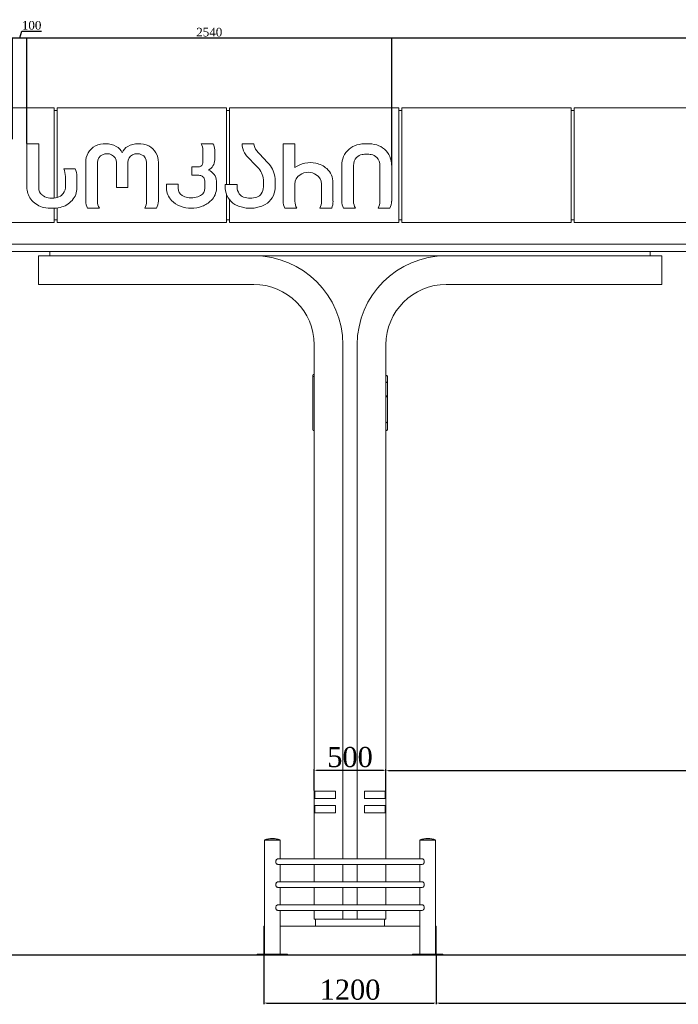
# Model space of a CAD drawing. Header units: feet. Extents: x 1854913 to 1946563, y 4620140 to 4662762.
# Tile 8 of 21: x 1904558 to 1909144, y 4620261 to 4627118. Entities that reach past the tile are written whole.
import ezdxf

# ---------------------------------------------------------------- set-up
doc = ezdxf.new("R2010")
doc.units = ezdxf.units.FT
doc.header["$MEASUREMENT"] = 0
doc.header["$PDMODE"] = 98
doc.header["$PDSIZE"] = 0.3
doc.styles.get("Standard").update_dxf_attribs({"font": 'times.ttf'})
doc.dimstyles.new('ISO-25', dxfattribs={"dimscale": 7, "dimtxt": 20, "dimasz": 2.5, "dimexe": 1.25, "dimexo": 0.625, "dimgap": 3, "dimtad": 1, "dimdec": 0, "dimtxsty": 'Standard', "dimcen": 2.5, "dimadec": 0, "dimazin": 0, "dimtfac": 1, "dimtdec": 0, "dimtmove": 0, "dimatfit": 3, "dimfxl": 1.25, "dimarcsym": 0})

# ---------------------------------------------------------------- blocks, each defined once
blk = doc.blocks.new('A$C22b4107f')
at = {"color": 0, "linetype": 'Continuous', "lineweight": 0, "extrusion": (0, 1, 0)}
for p, q in [((-27505, -4031.2), (-27030.1, -4031.2)), ((-27030.1, -4659.3), (-27030.1, -4031.2)), ((-27010.1, -4031.2), (-27010.1, -4655.8)), ((-27010.1, -4031.2), (-25830.1, -4031.2)), ((-25830.1, -4564.3), (-25830.1, -4031.2)), ((-25810.1, -4031.2), (-25810.1, -4564.3)), ((-25810.1, -4031.2), (-24630.1, -4031.2)), ((-24630.1, -4831.2), (-24630.1, -4031.2)), ((-24610.1, -4031.2), (-24610.1, -4831.2)), ((-24610.1, -4031.2), (-23430.1, -4031.2)), ((-23430.1, -4831.2), (-23430.1, -4031.2)), ((-23410.1, -4031.2), (-23410.1, -4831.2)), ((-23410.1, -4031.2), (-22230.1, -4031.2)), ((-27030.1, -4051.2), (-27010.1, -4051.2)), ((-25830.1, -4051.2), (-25810.1, -4051.2)), ((-24630.1, -4051.2), (-24610.1, -4051.2)), ((-23430.1, -4051.2), (-23410.1, -4051.2)), ((-27137.5, -4281.2), (-27220.1, -4281.2)), ((-27220.1, -4281.2), (-27220.1, -4594.5)), ((-27137.5, -4587.7), (-27137.5, -4281.2)), ((-25924.6, -4281.2), (-26006.8, -4281.2)), ((-25639, -4281.2), (-25720.7, -4281.2)), ((-25353.8, -4281.2), (-25436, -4281.2)), ((-25436, -4281.2), (-25436, -4680.5)), ((-25353.8, -4447.1), (-25353.8, -4281.2)), ((-25994.6, -4325.6), (-25994.6, -4413.7)), ((-25912.4, -4394.3), (-25912.4, -4323.9)), ((-26884, -4456.3), (-26963.4, -4456.3)), ((-26810.2, -4412.4), (-26810.2, -4680.5)), ((-26728, -4681.9), (-26728, -4412.4)), ((-26596.7, -4412.4), (-26596.7, -4586.1)), ((-26517.7, -4586.1), (-26517.7, -4412.4)), ((-26386.4, -4412.4), (-26386.4, -4681.9)), ((-26304.2, -4680.5), (-26304.2, -4412.4)), ((-26018.8, -4441.4), (-26072.3, -4441.4)), ((-26072.3, -4441.4), (-26072.3, -4501.5)), ((-25027.7, -4433.8), (-25027.7, -4680.5)), ((-24945.6, -4681.9), (-24945.6, -4433.8)), ((-24762.2, -4433.8), (-24762.2, -4681.9)), ((-24680.1, -4680.5), (-24680.1, -4433.8)), ((-26952.1, -4508.7), (-26952.1, -4587.7)), ((-26871.3, -4587.7), (-26871.3, -4508.7)), ((-26072.3, -4501.5), (-26023.4, -4501.5)), ((-25491.2, -4592.7), (-25491.2, -4524.1)), ((-26596.7, -4586.1), (-26517.7, -4586.1)), ((-26249, -4563.7), (-26249, -4591.7)), ((-26166.8, -4563.7), (-26249, -4563.7)), ((-26166.8, -4591.7), (-26166.8, -4563.7)), ((-25981.9, -4540.1), (-25981.9, -4591.7)), ((-25899.7, -4591.7), (-25899.7, -4541.9)), ((-25757, -4564.3), (-25838.7, -4564.3)), ((-25838.7, -4564.3), (-25838.7, -4592.7)), ((-25757, -4581.9), (-25757, -4564.3)), ((-25572.9, -4532.3), (-25572.9, -4581.9)), ((-25353.8, -4681.9), (-25353.8, -4562.4)), ((-25168.4, -4562.4), (-25168.4, -4681.9)), ((-25088.7, -4681.9), (-25088.7, -4552.7)), ((-25830.1, -4831.2), (-25830.1, -4635.4)), ((-27030.1, -4831.2), (-27030.1, -4730.8)), ((-27010.1, -4728.9), (-27010.1, -4831.2)), ((-26797.4, -4731.2), (-26715.3, -4731.2)), ((-26399.1, -4731.2), (-26316.9, -4731.2)), ((-25810.1, -4670.5), (-25810.1, -4831.2)), ((-25423.3, -4731.2), (-25341.1, -4731.2)), ((-25179.7, -4731.2), (-25097.5, -4731.2)), ((-25015, -4731.2), (-24932.8, -4731.2)), ((-24775, -4731.2), (-24692.8, -4731.2)), ((-28210.1, -4831.2), (-27030.1, -4831.2)), ((-27030.1, -4811.2), (-27010.1, -4811.2)), ((-27010.1, -4831.2), (-25830.1, -4831.2)), ((-25830.1, -4811.2), (-25810.1, -4811.2)), ((-25810.1, -4831.2), (-24630.1, -4831.2)), ((-24630.1, -4811.2), (-24610.1, -4811.2)), ((-24610.1, -4831.2), (-23430.1, -4831.2)), ((-23430.1, -4811.2), (-23410.1, -4811.2)), ((-23410.1, -4831.2), (-22230.1, -4831.2)), ((-28920.1, -4981.2), (-13120.1, -4981.2)), ((-13120.1, -4981.2), (-28920.1, -4981.2)), ((-28920.1, -5031.2), (-13120.1, -5031.2)), ((-25640.1, -5061.2), (-27140.1, -5061.2)), ((-27140.1, -5061.2), (-27140.1, -5261.2)), ((-27060.1, -5061.2), (-27060.1, -5031.2)), ((-24300.1, -5061.2), (-25640.1, -5061.2)), ((-22800.1, -5061.2), (-24300.1, -5061.2)), ((-22880.1, -5061.2), (-22880.1, -5031.2)), ((-22800.1, -5261.2), (-22800.1, -5061.2)), ((-27140.1, -5261.2), (-25640.1, -5261.2)), ((-24300.1, -5261.2), (-22800.1, -5261.2)), ((-25220.1, -5681.2), (-25220.1, -8791.2)), ((-25020.1, -5681.2), (-25020.1, -9261.2)), ((-24920.1, -9261.2), (-24920.1, -5681.2)), ((-24720.1, -8791.2), (-24720.1, -5681.2)), ((-25230.1, -5909.3), (-25230.1, -5895.6)), ((-25230.1, -5909.3), (-25230.1, -6271.2)), ((-24710.1, -5902.3), (-24710.1, -5948.2)), ((-24710.1, -5948.2), (-24710.1, -6030.9)), ((-24710.1, -6034.6), (-24710.1, -6030.9)), ((-24710.1, -6104.8), (-24710.1, -6034.6)), ((-24710.1, -6227.3), (-24710.1, -6104.8)), ((-24710.1, -6271.2), (-24710.1, -6227.3)), ((-25230.1, -6271.3), (-25230.1, -6271.2)), ((-25220.1, -8841.2), (-25220.1, -8791.2)), ((-25070.1, -8791.2), (-25220.1, -8791.2)), ((-25220.1, -8841.2), (-25070.1, -8841.2)), ((-25220.1, -8841.2), (-25220.1, -8891.2)), ((-25215.1, -8791.2), (-25215.1, -8841.2)), ((-25070.1, -8841.2), (-25070.1, -8791.2)), ((-24720.1, -8791.2), (-24870.1, -8791.2)), ((-24870.1, -8791.2), (-24870.1, -8841.2)), ((-24870.1, -8841.2), (-24720.1, -8841.2)), ((-24725.1, -8791.2), (-24725.1, -8841.2)), ((-24720.1, -8841.2), (-24720.1, -8791.2)), ((-24720.1, -8891.2), (-24720.1, -8841.2)), ((-25220.1, -8891.2), (-25220.1, -8941.2)), ((-25070.1, -8891.2), (-25220.1, -8891.2)), ((-25215.1, -8891.2), (-25215.1, -8941.2)), ((-25070.1, -8941.2), (-25070.1, -8891.2)), ((-24720.1, -8891.2), (-24870.1, -8891.2)), ((-24870.1, -8891.2), (-24870.1, -8941.2)), ((-24725.1, -8891.2), (-24725.1, -8941.2)), ((-24720.1, -8941.2), (-24720.1, -8891.2)), ((-25220.1, -8941.2), (-25070.1, -8941.2)), ((-25220.1, -8941.2), (-25220.1, -9261.2)), ((-24870.1, -8941.2), (-24720.1, -8941.2)), ((-24720.1, -9261.2), (-24720.1, -8941.2)), ((-25566, -9128.2), (-25511, -9128.2)), ((-25566, -9128.2), (-25566, -9129.2)), ((-25566, -9129.2), (-25511, -9129.2)), ((-25566, -9131.2), (-25456, -9131.2)), ((-25566, -9131.2), (-25566, -9926.2)), ((-25563, -9129.2), (-25563, -9131.2)), ((-25511, -9128.2), (-25456, -9128.2)), ((-25511, -9129.2), (-25456, -9129.2)), ((-25459, -9129.2), (-25459, -9131.2)), ((-25456, -9128.2), (-25456, -9129.2)), ((-25456, -9131.2), (-25456, -9261.2)), ((-24429.1, -9128.2), (-24484.1, -9128.2)), ((-24484.1, -9129.2), (-24484.1, -9128.2)), ((-24429.1, -9129.2), (-24484.1, -9129.2)), ((-24374.1, -9131.2), (-24484.1, -9131.2)), ((-24484.1, -9261.2), (-24484.1, -9131.2)), ((-24481.1, -9131.2), (-24481.1, -9129.2)), ((-24374.1, -9128.2), (-24429.1, -9128.2)), ((-24374.1, -9129.2), (-24429.1, -9129.2)), ((-24377.1, -9131.2), (-24377.1, -9129.2)), ((-24374.1, -9129.2), (-24374.1, -9128.2)), ((-24374.1, -9926.2), (-24374.1, -9131.2)), ((-24469.4, -9261.2), (-25470.7, -9261.2)), ((-25470.7, -9301.2), (-24469.4, -9301.2)), ((-25456, -9301.2), (-25456, -9421.2)), ((-25220.1, -9301.2), (-25220.1, -9421.2)), ((-25020.1, -9301.2), (-25020.1, -9421.2)), ((-24920.1, -9421.2), (-24920.1, -9301.2)), ((-24720.1, -9421.2), (-24720.1, -9301.2)), ((-24484.1, -9421.2), (-24484.1, -9301.2)), ((-24469.4, -9421.2), (-25470.7, -9421.2)), ((-25470.7, -9461.2), (-24469.4, -9461.2)), ((-25456, -9461.2), (-25456, -9581.2)), ((-25220.1, -9461.2), (-25220.1, -9581.2)), ((-25020.1, -9461.2), (-25020.1, -9581.2)), ((-24920.1, -9581.2), (-24920.1, -9461.2)), ((-24720.1, -9581.2), (-24720.1, -9461.2)), ((-24484.1, -9581.2), (-24484.1, -9461.2)), ((-24469.4, -9581.2), (-25470.7, -9581.2)), ((-25470.7, -9621.2), (-24469.4, -9621.2)), ((-25456, -9621.2), (-25456, -9926.2)), ((-25220.1, -9621.2), (-25220.1, -9681.2)), ((-25020.1, -9621.2), (-25020.1, -9681.2)), ((-24920.1, -9681.2), (-24920.1, -9621.2)), ((-24720.1, -9681.2), (-24720.1, -9621.2)), ((-24484.1, -9926.2), (-24484.1, -9621.2)), ((-25570.1, -9731.2), (-25566, -9731.2)), ((-25570.1, -9926.2), (-25570.1, -9731.2)), ((-25456, -9731.2), (-24484.1, -9731.2)), ((-25220.1, -9681.2), (-25020.1, -9681.2)), ((-25210.1, -9731.2), (-25210.1, -9681.2)), ((-24920.1, -9681.2), (-25020.1, -9681.2)), ((-24920.1, -9681.2), (-24720.1, -9681.2)), ((-24730.1, -9731.2), (-24730.1, -9681.2)), ((-24374.1, -9731.2), (-24370.1, -9731.2)), ((-24370.1, -9926.2), (-24370.1, -9731.2)), ((-25406, -9926.2), (-25616, -9926.2)), ((-25616, -9931.2), (-25616, -9926.2)), ((-25406, -9931.2), (-25616, -9931.2)), ((-25406, -9931.2), (-25406, -9926.2)), ((-25406, -9931.2), (-24534.1, -9931.2)), ((-24324.1, -9926.2), (-24534.1, -9926.2)), ((-24534.1, -9931.2), (-24534.1, -9926.2)), ((-24324.1, -9931.2), (-24534.1, -9931.2)), ((-24324.1, -9931.2), (-24324.1, -9926.2))]:
    blk.add_line(p, q, dxfattribs=at)
at = {"lineweight": 30}
blk.add_lwpolyline([(-29970.1, -9931.2), (-12070.1, -9931.2)], dxfattribs=at)
at = {"color": 0, "linetype": 'Continuous', "lineweight": 0}
for centre, radius, start, end in [((-26683.6, -4409.2), 126.6, 117.74298, 181.45236), ((-26672.5, -4443.3), 162, 62.34171, 115.62819), ((-26636.5, -4374.5), 84.4, 20.15029, 62.34171), ((-26477.9, -4374.5), 84.4, 117.65829, 159.84971), ((-26441.9, -4443.3), 162, 64.37181, 117.65829), ((-26430.8, -4409.2), 126.6, 358.54764, 62.25702), ((-25993.7, -4324.2), 81.3, 0.16975, 31.84704), ((-25593.8, -4284.8), 127, 178.40989, 208.71003), ((-24877.3, -4431.9), 150.5, 131.40012, 180.73681), ((-24882, -4429.7), 145.7, 106.5035, 130.57044), ((-24854.5, -4558.1), 276.9, 89.88154, 104.41665), ((-24853.3, -4558.1), 276.9, 75.58335, 90.11846), ((-24825.8, -4429.7), 145.7, 49.42956, 73.4965), ((-24830.5, -4431.9), 150.5, 359.26319, 48.59988), ((-25596.7, -4285.9), 123.9, 208.9002, 223.50134), ((-23011.7, -1832.8), 3687.5, 223.50134, 225.11207), ((-26985.6, -4508.7), 114.3, 0, 27.26672), ((-25995.2, -4392.3), 82.9, 298.49367, 358.6635), ((-25677.8, -4543.5), 187.6, 39.44197, 44.39287), ((-25677.8, -4543.5), 187.6, 5.93238, 39.44197), ((-25245.6, -4602.8), 189.6, 78.44618, 124.82171), ((-25239.8, -4574.8), 161, 48.00317, 78.44618), ((-25220, -4552.7), 131.3, 0, 48.00317), ((-25987.9, -4547.4), 88.3, 3.567, 68.61598), ((-27009.6, -4586.4), 138.2, 319.66552, 359.48554), ((-26119.8, -4586.3), 129.3, 182.38596, 223.96049), ((-26021.9, -4588.9), 122.2, 314.4244, 358.66419), ((-25706.5, -4588.3), 132.3, 181.93395, 240.80546), ((-25625.2, -4586.7), 134.1, 299.19454, 357.40305), ((-27066.3, -4578.6), 154.6, 185.89744, 219.55657), ((-27065.6, -4565.4), 163.8, 222.96208, 257.53597), ((-27045.4, -4463.6), 267.6, 258.02213, 282.24363), ((-27024.2, -4567), 162.1, 282.67956, 317.79045), ((-26689, -4677), 121.2, 181.63233, 206.56312), ((-26425.4, -4677), 121.2, 333.43688, 358.36767), ((-26089, -4556.6), 172.1, 223.96049, 248.89181), ((-26075.6, -4522), 209.3, 248.89181, 291.10819), ((-26067.9, -4541.9), 187.9, 291.10819, 314.4244), ((-25665.4, -4514.8), 216.5, 240.80546, 299.19454), ((-25328.6, -4680.5), 107.4, 180, 208.19545), ((-25218, -4684.2), 129.4, 338.69091, 1.01924), ((-24906.5, -4677), 121.2, 181.63233, 206.56312), ((-24801.3, -4677), 121.2, 333.43688, 358.36767), ((-25220.1, -6271.2), 10, 180, 270)]:
    blk.add_arc(centre, radius, start, end, dxfattribs=at)
at = {"color": 0, "linetype": 'Continuous', "lineweight": 0, "extrusion": (0, 0, -1)}
for centre, radius, start, end in [((26078.6, -4325), 84.1, 148.6662, 180.41252), ((25561.5, -4279.9), 77.5, 318.39594, 359.0027), ((26669.9, -4410.9), 58.2, 358.55515, 66.08102), ((26661.8, -4429.1), 78, 66.08102, 113.91898), ((26656.7, -4411.6), 60, 116.17785, 180.77983), ((26457.7, -4411.6), 60, 359.22017, 63.82215), ((26452.6, -4429.1), 78, 66.08102, 113.91898), ((26444.5, -4410.9), 58.2, 113.91898, 181.44485), ((23774.6, -2680.2), 2475.8, 315.60713, 318.1715), ((24867.4, -4431.5), 78.2, 358.31682, 43.6773), ((24869.8, -4432.5), 77.2, 45.43767, 78.20244), ((24855.2, -4515.9), 161.8, 79.18998, 90.46475), ((24852.6, -4515.9), 161.8, 89.53525, 100.81002), ((24838, -4432.5), 77.2, 101.79756, 134.56233), ((24840.4, -4431.5), 78.2, 136.3227, 181.68318), ((27117.5, -4516.7), 165.5, 158.59621, 177.21644), ((26021.8, -4414.4), 27.2, 178.68096, 263.82527), ((25714.7, -4546.3), 142.5, 134.88793, 174.37909), ((26020.8, -4540.2), 38.8, 86.17582, 179.86542), ((25276.5, -4562.4), 77.3, 0, 57.36923), ((25261.6, -4585.7), 105, 57.36923, 122.63077), ((25247.8, -4564.1), 79.3, 122.63077, 178.78461), ((27070.1, -4587.6), 67.4, 310.93218, 359.9605), ((27028.2, -4582.4), 76.2, 183.99639, 227.49022), ((26107.5, -4590.6), 59.3, 300.64233, 358.92892), ((26035.9, -4593.8), 54, 177.73026, 242.21438), ((25659, -4577.2), 98.1, 327.25135, 357.2194), ((25656.9, -4581.9), 84, 180, 215.10505), ((27056.5, -4569.2), 90.3, 280.29925, 309.79537), ((27046.5, -4495.9), 164.2, 260.85593, 279.14407), ((27034.8, -4566.8), 92.4, 231.0012, 261.03745), ((26091.4, -4577.3), 79.4, 277.44705, 305.75889), ((26076.2, -4511.8), 146.4, 260.00598, 279.99402), ((26061.3, -4563.1), 93.4, 237.21386, 263.56908), ((25695.6, -4600.7), 54.6, 288.0505, 327.25135), ((25665.5, -4508.3), 151.8, 251.9495, 288.0505), ((25636.9, -4596), 59.6, 215.10505, 251.9495), ((26626.4, -4682), 101.7, 330.99651, 0.0133), ((26488, -4682), 101.7, 179.9867, 209.00349), ((25252.2, -4682), 101.7, 330.99651, 0.0133), ((25282.5, -4681.9), 114, 180, 205.62271), ((24843.9, -4682), 101.7, 330.99651, 0.0133), ((24863.9, -4682), 101.7, 179.9867, 209.00349), ((25640.1, -5681.2), 620, 90, 180), ((24300.1, -5681.2), 620, 0, 90), ((25640.1, -5681.2), 420, 90, 180), ((24300.1, -5681.2), 420, 0, 90), ((25220.1, -5895.6), 10, 0, 90), ((24720.1, -5902.3), 10, 90, 180), ((25220.1, -5909.3), 10, 0, 90), ((25220.1, -6271.3), 10, 270, 0), ((24720.1, -6271.2), 10, 180, 270), ((25511, -9304.9), 185, 72.70466, 107.29534), ((24429.1, -9304.9), 185, 72.70466, 107.29534)]:
    blk.add_arc(centre, radius, start, end, dxfattribs=at)
at = {"color": 0, "linetype": 'Continuous', "lineweight": 0}
for points, knots in [([(-24710.1, -5948.2), (-24710.1, -5948.2), (-24710.1, -5948.2), (-24710.1, -5947.8), (-24710.1, -5947.4), (-24710.4, -5946.7), (-24710.6, -5946.3), (-24711.4, -5945.3), (-24712.1, -5944.7), (-24714, -5943.7), (-24715.1, -5943.3), (-24717.5, -5942.7), (-24718.8, -5942.6), (-24720.1, -5942.6)], [-0.004644, -0.004644, -0.004644, -0.004644, 0, 0, 2.036271, 2.036271, 4.071595, 4.071595, 7.988919, 7.988919, 11.889031, 11.889031, 15.780757, 15.780757, 15.780757, 15.780757]), ([(-24710.1, -6030.9), (-24710.1, -6030.9), (-24710.1, -6030.9), (-24710.1, -6031.9), (-24710.2, -6032.8), (-24710.8, -6034.6), (-24711.3, -6035.5), (-24712.6, -6037.2), (-24713.4, -6038), (-24715.3, -6039.1), (-24716.2, -6039.5), (-24718.1, -6040.1), (-24719.1, -6040.2), (-24720.1, -6040.2)], [-18.685352, -18.685352, -18.685352, -18.685352, -18.679204, -18.679204, -14.480478, -14.480478, -10.480986, -10.480986, -6.212314, -6.212314, -2.92001, -2.92001, 0, 0, 0, 0]), ([(-24710.1, -6034.6), (-24710.1, -6034.6), (-24710.1, -6034.6), (-24710.1, -6035.8), (-24710.3, -6036.9), (-24711, -6039.2), (-24711.5, -6040.2), (-24712.9, -6042.1), (-24713.8, -6043), (-24715.6, -6044.2), (-24716.5, -6044.7), (-24718.3, -6045.2), (-24719.2, -6045.3), (-24720.1, -6045.3)], [-0.006372, -0.006372, -0.006372, -0.006372, 0, 0, 4.727672, 4.727672, 9.236807, 9.236807, 13.54944, 13.54944, 16.70931, 16.70931, 19.446445, 19.446445, 19.446445, 19.446445]), ([(-24710.1, -6227.3), (-24710.1, -6227.3), (-24710.1, -6227.3), (-24710.1, -6226.8), (-24710.2, -6226.4), (-24710.6, -6225.5), (-24710.9, -6225), (-24711.9, -6224), (-24712.7, -6223.5), (-24714.6, -6222.6), (-24715.6, -6222.2), (-24717.8, -6221.8), (-24718.9, -6221.7), (-24720.1, -6221.7)], [-16.858102, -16.858102, -16.858102, -16.858102, -16.85301, -16.85301, -14.038565, -14.038565, -11.259423, -11.259423, -7.093144, -7.093144, -3.43455, -3.43455, 0, 0, 0, 0]), ([(-25470.7, -9301.2), (-25472.4, -9301.2), (-25474.2, -9300.8), (-25477.8, -9299), (-25479.6, -9297.7), (-25483, -9294.2), (-25484.5, -9292), (-25486.5, -9287.4), (-25487.1, -9285), (-25487.4, -9280.3), (-25487.1, -9278), (-25485.9, -9273.5), (-25484.8, -9271.2), (-25482.1, -9267.2), (-25480.3, -9265.4), (-25476.6, -9262.7), (-25474.7, -9261.9), (-25472.1, -9261.3), (-25471.4, -9261.2), (-25470.7, -9261.2)], [0, 0, 0, 0, 7.376503, 7.376503, 15.120615, 15.120615, 23.266629, 23.266629, 30.588919, 30.588919, 37.420683, 37.420683, 44.884449, 44.884449, 52.951043, 52.951043, 60.786301, 60.786301, 63.817122, 63.817122, 63.817122, 63.817122]), ([(-24469.4, -9301.2), (-24467.7, -9301.2), (-24465.9, -9300.8), (-24462.2, -9298.9), (-24460.3, -9297.5), (-24457, -9293.9), (-24455.6, -9291.8), (-24453.7, -9287.3), (-24453.1, -9285), (-24452.8, -9280.5), (-24453, -9278.5), (-24454, -9274), (-24455.1, -9271.6), (-24457.9, -9267.4), (-24459.6, -9265.6), (-24463.2, -9262.9), (-24465, -9262), (-24467.7, -9261.4), (-24468.6, -9261.2), (-24469.4, -9261.2)], [-127.273386, -127.273386, -127.273386, -127.273386, -119.839724, -119.839724, -111.701569, -111.701569, -103.948147, -103.948147, -96.709395, -96.709395, -90.576715, -90.576715, -82.711282, -82.711282, -74.695772, -74.695772, -67.175791, -67.175791, -63.457375, -63.457375, -63.457375, -63.457375]), ([(-25470.7, -9421.2), (-25471.4, -9421.2), (-25472.1, -9421.3), (-25474.7, -9421.9), (-25476.6, -9422.7), (-25480.3, -9425.4), (-25482, -9427.2), (-25484.8, -9431.2), (-25485.9, -9433.5), (-25487.1, -9438), (-25487.4, -9440.3), (-25487.1, -9445), (-25486.5, -9447.3), (-25484.5, -9452), (-25483, -9454.1), (-25479.7, -9457.6), (-25477.8, -9459), (-25474.2, -9460.8), (-25472.4, -9461.2), (-25470.7, -9461.2)], [-63.81751, -63.81751, -63.81751, -63.81751, -60.811364, -60.811364, -52.977036, -52.977036, -44.905629, -44.905629, -37.425143, -37.425143, -30.595693, -30.595693, -23.285472, -23.285472, -15.145715, -15.145715, -7.386158, -7.386158, 0, 0, 0, 0]), ([(-24469.4, -9461.2), (-24467.7, -9461.2), (-24465.9, -9460.8), (-24462.2, -9458.9), (-24460.3, -9457.5), (-24457, -9453.9), (-24455.6, -9451.8), (-24453.7, -9447.3), (-24453.1, -9445), (-24452.8, -9440.5), (-24453, -9438.5), (-24454, -9434), (-24455.1, -9431.6), (-24457.9, -9427.4), (-24459.6, -9425.6), (-24463.2, -9422.9), (-24465, -9422), (-24467.7, -9421.4), (-24468.6, -9421.2), (-24469.4, -9421.2)], [-127.273386, -127.273386, -127.273386, -127.273386, -119.839724, -119.839724, -111.701569, -111.701569, -103.948147, -103.948147, -96.709395, -96.709395, -90.576715, -90.576715, -82.711282, -82.711282, -74.695772, -74.695772, -67.175791, -67.175791, -63.457375, -63.457375, -63.457375, -63.457375]), ([(-25470.7, -9581.2), (-25471.4, -9581.2), (-25472.1, -9581.3), (-25474.7, -9581.9), (-25476.6, -9582.7), (-25480.3, -9585.4), (-25482, -9587.2), (-25484.8, -9591.2), (-25485.9, -9593.5), (-25487.1, -9598), (-25487.4, -9600.3), (-25487.1, -9605), (-25486.5, -9607.3), (-25484.5, -9612), (-25483, -9614.1), (-25479.7, -9617.6), (-25477.8, -9619), (-25474.2, -9620.8), (-25472.4, -9621.2), (-25470.7, -9621.2)], [-63.81751, -63.81751, -63.81751, -63.81751, -60.811364, -60.811364, -52.977036, -52.977036, -44.905629, -44.905629, -37.425143, -37.425143, -30.595693, -30.595693, -23.285472, -23.285472, -15.145715, -15.145715, -7.386158, -7.386158, 0, 0, 0, 0]), ([(-24469.4, -9621.2), (-24467.7, -9621.2), (-24465.9, -9620.8), (-24462.2, -9618.9), (-24460.3, -9617.5), (-24457, -9613.9), (-24455.6, -9611.8), (-24453.7, -9607.3), (-24453.1, -9605), (-24452.8, -9600.5), (-24453, -9598.5), (-24454, -9594), (-24455.1, -9591.6), (-24457.9, -9587.4), (-24459.6, -9585.6), (-24463.2, -9582.9), (-24465, -9582), (-24467.7, -9581.4), (-24468.6, -9581.2), (-24469.4, -9581.2)], [-127.273386, -127.273386, -127.273386, -127.273386, -119.839724, -119.839724, -111.701569, -111.701569, -103.948147, -103.948147, -96.709395, -96.709395, -90.576715, -90.576715, -82.711282, -82.711282, -74.695772, -74.695772, -67.175791, -67.175791, -63.457375, -63.457375, -63.457375, -63.457375])]:
    blk.add_open_spline(points, degree=3, knots=knots, dxfattribs=at)
blk = doc.blocks.new('_DotSmall')
at = {"color": 0, "linetype": 'ByBlock', "lineweight": 40, "const_width": 0.5}
blk.add_lwpolyline([(-0.0625, 0, 1), (0.0625, 0, 1)], format="xyb", close=True, dxfattribs=at)
blk = doc.blocks.new('*D5633')
at = {"color": 0, "lineweight": -2, "transparency": 16777216}
for p, q in [((1904558.1, 4626991.6), (1904572.5, 4627039.4)), ((1904572.5, 4627039.4), (1904709.8, 4627039.4)), ((1904508.1, 4626287.3), (1904508.1, 4626995.4)), ((1904508.1, 4626991.6), (1904608.1, 4626991.6)), ((1904608.1, 4626256.6), (1904608.1, 4626995.4))]:
    blk.add_line(p, q, dxfattribs=at)
at = {"layer": 'Defpoints', "color": 0, "lineweight": 5, "transparency": 16777216}
for p in [(1904608.1, 4626991.6), (1904508.1, 4626285.4), (1904608.1, 4626254.7)]:
    blk.add_point(p, dxfattribs=at)
at = {"color": 0, "lineweight": -2, "transparency": 16777216, "xscale": 15, "yscale": 15, "zscale": 15, "rotation": 180}
blk.add_blockref('_DotSmall', (1904508.1, 4626991.6), dxfattribs=at)
at = {"color": 0, "lineweight": -2, "transparency": 16777216, "xscale": 15, "yscale": 15, "zscale": 15}
blk.add_blockref('_DotSmall', (1904608.1, 4626991.6), dxfattribs=at)
at = {"color": 0, "lineweight": 5, "transparency": 16777216, "insert": (1904641.2, 4627078.9), "char_height": 60, "attachment_point": 5}
blk.add_mtext('100', dxfattribs=at)
blk = doc.blocks.new('*D5643')
at = {"color": 0, "lineweight": -2, "transparency": 16777216}
for p, q in [((1904608.1, 4626256.6), (1904608.1, 4626995.4)), ((1904608.1, 4626991.6), (1907148.1, 4626991.6)), ((1907148.1, 4626104.1), (1907148.1, 4626995.4))]:
    blk.add_line(p, q, dxfattribs=at)
at = {"layer": 'Defpoints', "color": 0, "lineweight": 5, "transparency": 16777216}
for p in [(1907148.1, 4626991.6), (1904608.1, 4626254.7), (1907148.1, 4626102.2)]:
    blk.add_point(p, dxfattribs=at)
at = {"color": 0, "lineweight": -2, "transparency": 16777216, "xscale": 15, "yscale": 15, "zscale": 15, "rotation": 180}
blk.add_blockref('_DotSmall', (1904608.1, 4626991.6), dxfattribs=at)
at = {"color": 0, "lineweight": -2, "transparency": 16777216, "xscale": 15, "yscale": 15, "zscale": 15}
blk.add_blockref('_DotSmall', (1907148.1, 4626991.6), dxfattribs=at)
at = {"color": 0, "lineweight": 5, "transparency": 16777216, "insert": (1905878.1, 4627031.2), "char_height": 60, "attachment_point": 5}
blk.add_mtext('2540', dxfattribs=at)
blk = doc.blocks.new('*D5644')
at = {"color": 0, "lineweight": -2, "transparency": 16777216}
for p, q in [((1907148.1, 4626104.1), (1907148.1, 4626995.4)), ((1907148.1, 4626991.6), (1915590.6, 4626991.6)), ((1915590.6, 4626556.6), (1915590.6, 4626995.4))]:
    blk.add_line(p, q, dxfattribs=at)
at = {"layer": 'Defpoints', "color": 0, "lineweight": 5, "transparency": 16777216}
for p in [(1915590.6, 4626991.6), (1915590.6, 4626554.7), (1907148.1, 4626102.2)]:
    blk.add_point(p, dxfattribs=at)
at = {"color": 0, "lineweight": -2, "transparency": 16777216, "xscale": 15, "yscale": 15, "zscale": 15, "rotation": 180}
blk.add_blockref('_DotSmall', (1907148.1, 4626991.6), dxfattribs=at)
at = {"color": 0, "lineweight": -2, "transparency": 16777216, "xscale": 15, "yscale": 15, "zscale": 15}
blk.add_blockref('_DotSmall', (1915590.6, 4626991.6), dxfattribs=at)
at = {"color": 0, "lineweight": 5, "transparency": 16777216, "insert": (1911369.4, 4627031.2), "char_height": 60, "attachment_point": 5}
blk.add_mtext('8442', dxfattribs=at)
blk = doc.blocks.new('*D5738')
at = {"color": 0, "lineweight": -2, "transparency": 16777216}
for p, q in [((1906258.1, 4620605.4), (1906258.1, 4620261.2)), ((1907458.1, 4620605.4), (1907458.1, 4620261.2)), ((1906275.6, 4620270), (1907440.6, 4620270))]:
    blk.add_line(p, q, dxfattribs=at)
at = {"color": 0, "lineweight": 5, "transparency": 16777216}
for points in [[(1906275.6, 4620272.9), (1906275.6, 4620267.1), (1906258.1, 4620270)], [(1907440.6, 4620272.9), (1907440.6, 4620267.1), (1907458.1, 4620270)]]:
    blk.add_solid(points, dxfattribs=at)
at = {"layer": 'Defpoints', "color": 0, "lineweight": 5, "transparency": 16777216}
for p in [(1906258.1, 4620609.7), (1907458.1, 4620609.7), (1907458.1, 4620270)]:
    blk.add_point(p, dxfattribs=at)
at = {"color": 0, "lineweight": 5, "transparency": 16777216, "insert": (1906858.1, 4620362.2), "char_height": 140, "attachment_point": 5}
blk.add_mtext('1200', dxfattribs=at)
blk = doc.blocks.new('*D5739')
at = {"color": 0, "lineweight": -2, "transparency": 16777216}
for p, q in [((1907458.1, 4620605.4), (1907458.1, 4620261.2)), ((1914158.1, 4620605.4), (1914158.1, 4620261.2)), ((1907475.6, 4620270), (1914140.6, 4620270))]:
    blk.add_line(p, q, dxfattribs=at)
at = {"color": 0, "lineweight": 5, "transparency": 16777216}
for points in [[(1907475.6, 4620272.9), (1907475.6, 4620267.1), (1907458.1, 4620270)], [(1914140.6, 4620272.9), (1914140.6, 4620267.1), (1914158.1, 4620270)]]:
    blk.add_solid(points, dxfattribs=at)
at = {"layer": 'Defpoints', "color": 0, "lineweight": 5, "transparency": 16777216}
for p in [(1907458.1, 4620609.7), (1914158.1, 4620609.7), (1914158.1, 4620270)]:
    blk.add_point(p, dxfattribs=at)
at = {"color": 0, "lineweight": 5, "transparency": 16777216, "insert": (1910808.1, 4620362.4), "char_height": 140, "attachment_point": 5}
blk.add_mtext('6700', dxfattribs=at)
blk = doc.blocks.new('*D5741')
at = {"color": 0, "lineweight": -2, "transparency": 16777216}
for p, q in [((1907108.1, 4621749.1), (1907108.1, 4621898.9)), ((1907125.6, 4621890.1), (1914490.6, 4621890.1)), ((1914508.1, 4621749.1), (1914508.1, 4621898.9))]:
    blk.add_line(p, q, dxfattribs=at)
at = {"color": 0, "lineweight": 5, "transparency": 16777216}
for points in [[(1907125.6, 4621893), (1907125.6, 4621887.2), (1907108.1, 4621890.1)], [(1914490.6, 4621893), (1914490.6, 4621887.2), (1914508.1, 4621890.1)]]:
    blk.add_solid(points, dxfattribs=at)
at = {"layer": 'Defpoints', "color": 0, "lineweight": 5, "transparency": 16777216}
for p in [(1914508.1, 4621890.1), (1907108.1, 4621744.7), (1914508.1, 4621744.7)]:
    blk.add_point(p, dxfattribs=at)
at = {"color": 0, "lineweight": 5, "transparency": 16777216, "insert": (1910808.1, 4621982.5), "char_height": 140, "attachment_point": 5}
blk.add_mtext('7400', dxfattribs=at)
blk = doc.blocks.new('*D5743')
at = {"color": 0, "lineweight": -2, "transparency": 16777216}
for p, q in [((1906608.1, 4621749.1), (1906608.1, 4621898.9)), ((1907090.6, 4621890.1), (1906625.6, 4621890.1)), ((1907108.1, 4621749.1), (1907108.1, 4621898.9))]:
    blk.add_line(p, q, dxfattribs=at)
at = {"color": 0, "lineweight": 5, "transparency": 16777216}
for points in [[(1906625.6, 4621893), (1906625.6, 4621887.2), (1906608.1, 4621890.1)], [(1907090.6, 4621893), (1907090.6, 4621887.2), (1907108.1, 4621890.1)]]:
    blk.add_solid(points, dxfattribs=at)
at = {"layer": 'Defpoints', "color": 0, "lineweight": 5, "transparency": 16777216}
for p in [(1906608.1, 4621890.1), (1906608.1, 4621744.7), (1907108.1, 4621744.7)]:
    blk.add_point(p, dxfattribs=at)
at = {"color": 0, "lineweight": 5, "transparency": 16777216, "insert": (1906858.1, 4621982.3), "char_height": 140, "attachment_point": 5}
blk.add_mtext('500', dxfattribs=at)

msp = doc.modelspace()

# ---------------------------------------------------------------- block references
msp.add_blockref('A$C22b4107f', (1931828.2, 4630536))

# ---------------------------------------------------------------- dimensions: what is measured, and where the dimension line sits
at = {"color": 5, "lineweight": 5}
for base, p1, p2, override, picture, middle in [((1904608.1, 4626991.6), (1904508.1, 4626285.4), (1904608.1, 4626254.7), {"dimscale": 3, "dimasz": 5, "dimblk1": 'DotSmall', "dimblk2": 'DotSmall', "dimsah": 1, "dimtmove": 1}, '*D5633', (1904581.5, 4627078.9)), ((1907148.1, 4626991.6), (1904608.1, 4626254.7), (1907148.1, 4626102.2), {"dimscale": 3, "dimasz": 5, "dimblk1": 'DotSmall', "dimblk2": 'DotSmall', "dimsah": 1, "dimtmove": 1}, '*D5643', (1905878.1, 4627031.2)), ((1915590.5757, 4626991.6472), (1907148.1473, 4626102.1944), (1915590.5757, 4626554.7445), {"dimscale": 3, "dimasz": 5, "dimblk1": 'DotSmall', "dimblk2": 'DotSmall', "dimsah": 1, "dimtmove": 1}, '*D5644', (1911369.3615, 4627031.1663)), ((1906608.1, 4621890.1), (1907108.1, 4621744.7), (1906608.1, 4621744.7), {"dimscale": 7, "dimtmove": 1}, '*D5743', (1906858.1, 4621982.3)), ((1914508.1, 4621890.1), (1907108.1, 4621744.7), (1914508.1, 4621744.7), {"dimscale": 7, "dimtmove": 1}, '*D5741', (1910808.1, 4621982.5)), ((1907458.1, 4620270), (1906258.1, 4620609.7), (1907458.1, 4620609.7), {"dimscale": 7}, '*D5738', (1906858.1, 4620362.2)), ((1914158.1, 4620270), (1907458.1, 4620609.7), (1914158.1, 4620609.7), {"dimscale": 7, "dimtmove": 1}, '*D5739', (1910808.1, 4620362.4))]:
    dim = msp.add_linear_dim(base=base, p1=p1, p2=p2, dimstyle='ISO-25', override=override, dxfattribs=at)
    dim.commit()
    dim.dimension.update_dxf_attribs({"geometry": picture, "text_midpoint": middle})

doc.saveas('drawing.dxf')
